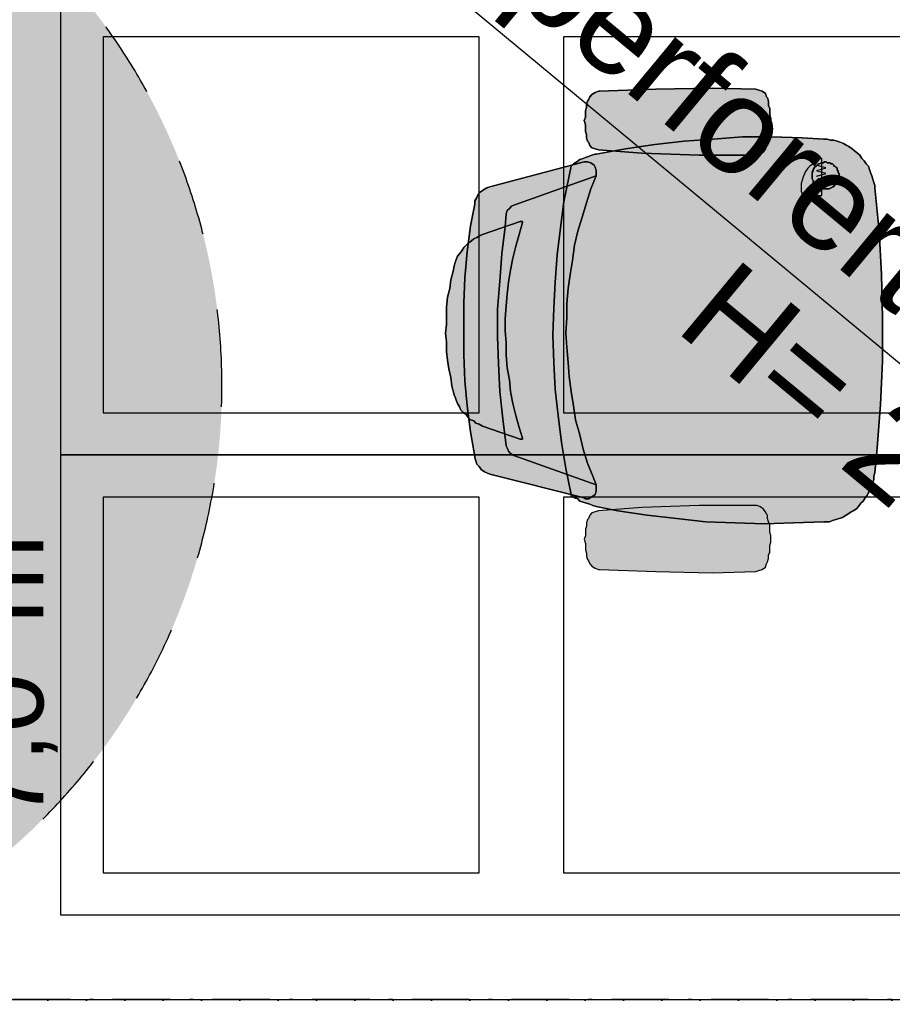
# Model space of a CAD drawing. Header units: millimetres. Extents: x -173281 to 144469, y -85977 to 83288.
# Tile 163 of 256: x -63737 to -62600, y -36898 to -35614. Entities that reach past the tile are written whole.
import ezdxf
from ezdxf.enums import TextEntityAlignment as Align

# ---------------------------------------------------------------- set-up
doc = ezdxf.new("R2010")
doc.units = ezdxf.units.MM
doc.header["$LTSCALE"] = 0.5
doc.header["$MEASUREMENT"] = 0
for name, pattern in [('Over snittplan', [260, 150, -50, 10, -50]), ('PLINE', [0]), ('Stipling', [400, 200, -200])]:
    doc.linetypes.add(name, pattern=pattern)
for name, color, linetype in [('00 Møblering fra Hellevang Kontorsystermer AS(Nye konstruksjoner)', 7, 'Continuous'), ('242- Ikke-bærende innervegger (Skravur)(Nye konstruksjoner)', 7, 'Continuous'), ('256- Faste himlinger og overflatebehandling(Nye konstruksjoner)', 7, 'Continuous'), ('279- Annet fast inventar(Nye konstruksjoner)', 7, 'Continuous'), ('862- M___Nettoareal(Nye konstruksjoner)', 7, 'Continuous'), ('862- M___Nettoareal(Polylinje)(Nye konstruksjoner)', 7, 'Continuous'), ('862- M___Nettoareal(Tekst)(Nye konstruksjoner)', 7, 'Continuous')]:
    doc.layers.add(name, color=color, linetype=linetype)
doc.layers.add('236- Innvendig kledning og overflate(Nye konstruksjoner)', color=7, linetype='Continuous', lineweight=0)
doc.styles.add('GENERATED_STYLE_1', font='arial.ttf')

# ---------------------------------------------------------------- blocks, each defined once
blk = doc.blocks.new('Kontor__A-130_13', base_point=(-62324.3, -35418.9))
at = {"layer": '862- M___Nettoareal(Polylinje)(Nye konstruksjoner)', "linetype": 'PLINE', "flags": 128}
blk.add_lwpolyline([(-65073.2, -34871.9), (-65073.2, -36891.9), (-61590.7, -36891.9), (-61590.7, -34871.9)], close=True, dxfattribs=at)
at = {"layer": '862- M___Nettoareal(Tekst)(Nye konstruksjoner)', "insert": (-63835.3, -36660.4), "char_height": 100, "attachment_point": 1, "rotation": 90, "style": 'GENERATED_STYLE_1'}
blk.add_mtext('\\A1;{\\pql;\\pt0,12050;\\fArial|b0|i0|c0|p0;\\W1.000000;7,0\\fArial|b0|i0|c0|p0;\\W1.000000;\\A1{\\H.66x;\\S^  ;}\\fArial|b0|i0|c0|p0;\\W1.000000; m\\fArial|b0|i0|c0|p0;\\W1.000000;\\A1{\\H.66x;\\S2^  ;}}', dxfattribs=at)
at = {"layer": '862- M___Nettoareal(Tekst)(Nye konstruksjoner)', "style": 'GENERATED_STYLE_1'}
for tag, height, p in [('DUMMY_863', 150, (-64095.3, -35677)), ('DUMMY_862', 150, (-64331, -35997.2)), ('zoneNameLine2', 150, (-64095.3, -36694.7)), ('ROOM_NAME', 150, (-64331, -36694.7)), ('DUMMY_861', 100, (-64488.1, -36294.5)), ('ROOM_NUMBER', 100, (-64488.1, -36683.3)), ('DUMMY_864', 100, (-63859.6, -36660.4))]:
    blk.add_attdef(tag, text='', height=height, rotation=90, dxfattribs=at).set_placement(p, align=Align.TOP_LEFT)
blk = doc.blocks.new('Skilt handikap[257]', base_point=(-65073.2, -36891.9))
at = {"layer": '279- Annet fast inventar(Nye konstruksjoner)', "linetype": 'Continuous'}
blk.add_hatch(color=256, dxfattribs=at).paths.add_polyline_path([(-63473.2, -36091.9, 1), (-65073.2, -36091.9, 1)])
at = {"layer": '279- Annet fast inventar(Nye konstruksjoner)', "linetype": 'Stipling', "flags": 128}
blk.add_lwpolyline([(-63473.2, -36091.9, 1), (-65073.2, -36091.9, 1)], format="xyb", close=True, dxfattribs=at)

msp = doc.modelspace()

# ---------------------------------------------------------------- hatches: boundary and pattern name
at = {"layer": '00 Møblering fra Hellevang Kontorsystermer AS(Nye konstruksjoner)', "linetype": 'Continuous'}
for points in [[(-62996.7, -35772.8), (-62995.3, -35774.2), (-62993.9, -35778.5), (-62991.1, -35781.3), (-62986.8, -35782.7), (-62982.6, -35784.1), (-62926.1, -35788.4), (-62851.1, -35791.2), (-62777.6, -35791.2), (-62776.2, -35789.8), (-62772, -35788.4), (-62767.8, -35787), (-62764.9, -35782.7), (-62763.5, -35779.9), (-62762.1, -35778.5), (-62762.1, -35774.2), (-62760.7, -35770), (-62759.3, -35765.8), (-62759.3, -35761.5), (-62759.3, -35755.9), (-62757.9, -35751.6), (-62757.9, -35747.4), (-62757.9, -35743.1), (-62759.3, -35738.9), (-62759.3, -35734.7), (-62759.3, -35730.4), (-62760.7, -35726.2), (-62760.7, -35720.5), (-62762.1, -35716.3), (-62763.5, -35714.9), (-62764.9, -35710.6), (-62769.2, -35707.8), (-62773.4, -35706.4), (-62777.6, -35705), (-62834.2, -35703.6), (-62907.7, -35705), (-62981.2, -35707.8), (-62982.6, -35707.8), (-62986.8, -35709.2), (-62991.1, -35712), (-62993.9, -35714.9), (-62995.3, -35719.1), (-62996.7, -35720.5), (-62998.1, -35724.8), (-62998.1, -35729), (-62999.6, -35733.2), (-62999.6, -35737.5), (-62999.6, -35741.7), (-63001, -35746), (-62999.6, -35751.6), (-62999.6, -35755.9), (-62999.6, -35760.1), (-62998.1, -35764.3), (-62998.1, -35768.6)], [(-63017.9, -35805.3), (-63020.8, -35818.1), (-63027.8, -35852), (-63032.1, -35885.9), (-63036.3, -35921.2), (-63039.1, -35956.6), (-63040.5, -35990.5), (-63042, -36025.8), (-63040.5, -36061.2), (-63039.1, -36096.5), (-63034.9, -36130.4), (-63030.7, -36165.8), (-63025, -36199.7), (-63017.9, -36233.6), (-63017.9, -36235), (-63013.7, -36237.8), (-63009.5, -36239.2), (-63006.6, -36242.1), (-63002.4, -36243.5), (-62998.1, -36244.9), (-62993.9, -36246.3), (-62989.7, -36247.7), (-62985.4, -36249.1), (-62957.2, -36254.8), (-62919, -36260.4), (-62880.8, -36264.7), (-62842.7, -36268.9), (-62804.5, -36270.3), (-62766.3, -36271.8), (-62728.2, -36270.3), (-62688.6, -36268.9), (-62687.2, -36268.9), (-62681.5, -36268.9), (-62677.3, -36267.5), (-62673, -36266.1), (-62668.8, -36264.7), (-62664.6, -36263.3), (-62661.7, -36261.9), (-62657.5, -36259), (-62653.3, -36256.2), (-62650.4, -36254.8), (-62646.2, -36252), (-62643.4, -36249.1), (-62640.5, -36244.9), (-62637.7, -36242.1), (-62634.9, -36237.8), (-62632.1, -36235), (-62630.6, -36230.8), (-62627.8, -36226.5), (-62626.4, -36222.3), (-62625, -36218.1), (-62623.6, -36213.8), (-62623.6, -36209.6), (-62622.2, -36205.3), (-62619.3, -36172.8), (-62615.1, -36116.3), (-62612.3, -36059.8), (-62612.3, -36003.2), (-62613.7, -35946.7), (-62616.5, -35890.1), (-62622.2, -35833.6), (-62622.2, -35830.8), (-62623.6, -35826.5), (-62625, -35822.3), (-62626.4, -35818.1), (-62627.8, -35813.8), (-62629.2, -35809.6), (-62630.6, -35805.3), (-62633.5, -35802.5), (-62636.3, -35798.3), (-62639.1, -35795.4), (-62642, -35791.2), (-62644.8, -35788.4), (-62649, -35785.5), (-62651.8, -35782.7), (-62656.1, -35779.9), (-62658.9, -35778.5), (-62663.2, -35775.7), (-62667.4, -35774.2), (-62671.6, -35772.8), (-62675.9, -35771.4), (-62680.1, -35771.4), (-62684.4, -35770), (-62688.6, -35770), (-62716.9, -35768.6), (-62756.4, -35767.2), (-62794.6, -35767.2), (-62832.8, -35770), (-62870.9, -35772.8), (-62909.1, -35777.1), (-62947.3, -35782.7), (-62985.4, -35789.8), (-62986.8, -35789.8), (-62991.1, -35791.2), (-62995.3, -35792.6), (-62999.6, -35794), (-63002.4, -35795.4), (-63006.6, -35796.9), (-63010.9, -35799.7), (-63015.1, -35802.5)], [(-63143.7, -35854.8), (-63149.4, -35883.1), (-63153.6, -35917), (-63156.5, -35950.9), (-63157.9, -35983.4), (-63157.9, -36017.4), (-63157.9, -36051.3), (-63156.5, -36085.2), (-63153.6, -36117.7), (-63149.4, -36151.6), (-63143.7, -36184.1), (-63143.7, -36185.6), (-63142.3, -36189.8), (-63140.9, -36194), (-63138.1, -36196.9), (-63135.3, -36201.1), (-63131, -36203.9), (-63128.2, -36205.3), (-63123.9, -36206.8), (-63001, -36237.8), (-62999.6, -36239.2), (-62995.3, -36239.2), (-62991.1, -36236.4), (-62986.8, -36233.6), (-62985.4, -36229.3), (-62985.4, -36225.1), (-62985.4, -36220.9), (-62989.7, -36209.6), (-62996.7, -36192.6), (-63002.4, -36174.3), (-63006.6, -36155.9), (-63012.3, -36136.1), (-63015.1, -36117.7), (-63017.9, -36099.3), (-63020.8, -36079.5), (-63022.2, -36061.2), (-63023.6, -36041.4), (-63025, -36023), (-63023.6, -36003.2), (-63023.6, -35984.8), (-63022.2, -35965.1), (-63019.3, -35946.7), (-63016.5, -35928.3), (-63013.7, -35908.5), (-63009.5, -35890.1), (-63003.8, -35871.8), (-62998.1, -35853.4), (-62992.5, -35835), (-62985.4, -35818.1), (-62985.4, -35815.2), (-62985.4, -35811), (-62986.8, -35806.7), (-62988.3, -35803.9), (-62992.5, -35801.1), (-62996.7, -35799.7), (-63001, -35799.7), (-63123.9, -35832.2), (-63128.2, -35833.6), (-63132.4, -35836.4), (-63136.7, -35839.3), (-63139.5, -35842.1), (-63140.9, -35846.3), (-63143.7, -35850.6)], [(-62716.9, -35843.5), (-62691.4, -35843.5), (-62691.4, -35835), (-62691.4, -35795.4), (-62695.7, -35796.9), (-62699.9, -35799.7), (-62702.7, -35802.5), (-62707, -35805.3), (-62709.8, -35808.2), (-62712.6, -35812.4), (-62714, -35815.2), (-62715.5, -35819.5), (-62716.9, -35823.7), (-62718.3, -35828), (-62718.3, -35832.2), (-62718.3, -35837.8), (-62716.9, -35842.1)], [(-62704.1, -35818.1), (-62704.1, -35819.5), (-62704.1, -35820.9), (-62704.1, -35822.3), (-62702.7, -35823.7), (-62702.7, -35825.1), (-62702.7, -35826.5), (-62701.3, -35826.5), (-62701.3, -35828), (-62699.9, -35829.4), (-62699.9, -35830.8), (-62698.5, -35830.8), (-62697.1, -35832.2), (-62695.7, -35832.2), (-62695.7, -35833.6), (-62694.2, -35833.6), (-62692.8, -35833.6), (-62692.8, -35835), (-62691.4, -35835), (-62690, -35835), (-62688.6, -35835), (-62687.2, -35835), (-62685.8, -35835), (-62684.4, -35835), (-62682.9, -35835), (-62681.5, -35835), (-62680.1, -35833.6), (-62678.7, -35833.6), (-62677.3, -35832.2), (-62675.9, -35832.2), (-62675.9, -35830.8), (-62674.5, -35830.8), (-62674.5, -35829.4), (-62673, -35829.4), (-62673, -35828), (-62671.6, -35826.5), (-62671.6, -35825.1), (-62670.2, -35825.1), (-62670.2, -35823.7), (-62670.2, -35822.3), (-62670.2, -35820.9), (-62668.8, -35819.5), (-62668.8, -35818.1), (-62668.8, -35816.6), (-62668.8, -35815.2), (-62670.2, -35813.8), (-62670.2, -35812.4), (-62670.2, -35811), (-62671.6, -35811), (-62671.6, -35809.6), (-62671.6, -35808.2), (-62673, -35806.7), (-62674.5, -35805.3), (-62675.9, -35805.3), (-62675.9, -35803.9), (-62677.3, -35802.5), (-62678.7, -35802.5), (-62680.1, -35802.5), (-62680.1, -35801.1), (-62681.5, -35801.1), (-62682.9, -35801.1), (-62684.4, -35801.1), (-62685.8, -35799.7), (-62687.2, -35799.7), (-62688.6, -35799.7), (-62688.6, -35801.1), (-62690, -35801.1), (-62691.4, -35801.1), (-62692.8, -35801.1), (-62694.2, -35802.5), (-62695.7, -35802.5), (-62697.1, -35803.9), (-62698.5, -35805.3), (-62699.9, -35805.3), (-62699.9, -35806.7), (-62701.3, -35806.7), (-62701.3, -35808.2), (-62702.7, -35809.6), (-62702.7, -35811), (-62702.7, -35812.4), (-62704.1, -35812.4), (-62704.1, -35813.8), (-62704.1, -35815.2), (-62704.1, -35816.6)], [(-62985.4, -35818.1), (-63092.8, -35856.2), (-63095.7, -35857.6), (-63098.5, -35860.5), (-63101.3, -35863.3), (-63102.7, -35867.5), (-63104.2, -35884.5), (-63108.4, -35919.8), (-63111.2, -35955.2), (-63114, -35991.9), (-63114, -36027.3), (-63112.6, -36062.6), (-63111.2, -36099.3), (-63107, -36134.7), (-63102.7, -36170), (-63101.3, -36172.8), (-63099.9, -36177.1), (-63097.1, -36179.9), (-63092.8, -36182.7), (-62985.4, -36220.9), (-62989.7, -36209.6), (-62996.7, -36192.6), (-63002.4, -36174.3), (-63006.6, -36155.9), (-63012.3, -36136.1), (-63015.1, -36117.7), (-63017.9, -36099.3), (-63020.8, -36079.5), (-63022.2, -36061.2), (-63023.6, -36041.4), (-63025, -36023), (-63023.6, -36003.2), (-63023.6, -35984.8), (-63022.2, -35965.1), (-63019.3, -35946.7), (-63016.5, -35928.3), (-63013.7, -35908.5), (-63009.5, -35890.1), (-63003.8, -35871.8), (-62998.1, -35853.4), (-62992.5, -35835)], [(-63170.6, -35935.4), (-63172, -35942.4), (-63174.8, -35953.7), (-63176.2, -35965.1), (-63179.1, -35976.4), (-63180.5, -35989.1), (-63180.5, -36000.4), (-63180.5, -36011.7), (-63181.9, -36023), (-63180.5, -36034.3), (-63180.5, -36047), (-63179.1, -36058.3), (-63177.7, -36069.7), (-63174.8, -36081), (-63173.4, -36092.3), (-63170.6, -36103.6), (-63169.2, -36106.4), (-63167.8, -36110.6), (-63166.3, -36114.9), (-63163.5, -36119.1), (-63162.1, -36123.4), (-63159.3, -36126.2), (-63155, -36129), (-63152.2, -36133.3), (-63149.4, -36136.1), (-63145.1, -36137.5), (-63142.3, -36140.3), (-63138.1, -36141.7), (-63133.8, -36144.6), (-63084.4, -36161.5), (-63083, -36161.5), (-63081.5, -36161.5), (-63081.5, -36160.1), (-63085.8, -36146), (-63090, -36130.4), (-63094.3, -36114.9), (-63097.1, -36099.3), (-63098.5, -36083.8), (-63101.3, -36068.2), (-63102.7, -36051.3), (-63102.7, -36035.7), (-63104.2, -36020.2), (-63104.2, -36004.6), (-63102.7, -35987.7), (-63101.3, -35972.1), (-63099.9, -35956.6), (-63097.1, -35941), (-63094.3, -35925.5), (-63090, -35909.9), (-63085.8, -35894.4), (-63081.5, -35878.8), (-63081.5, -35877.4), (-63083, -35877.4), (-63084.4, -35877.4), (-63133.8, -35894.4), (-63136.7, -35895.8), (-63140.9, -35898.6), (-63145.1, -35900), (-63148, -35902.9), (-63152.2, -35905.7), (-63155, -35908.5), (-63157.9, -35911.3), (-63160.7, -35915.6), (-63163.5, -35919.8), (-63166.3, -35922.7), (-63167.8, -35926.9), (-63169.2, -35931.1)], [(-62996.7, -36266.1), (-62998.1, -36270.3), (-62998.1, -36274.6), (-62999.6, -36278.8), (-62999.6, -36283.1), (-62999.6, -36287.3), (-63001, -36291.5), (-62999.6, -36297.2), (-62999.6, -36301.4), (-62999.6, -36305.7), (-62998.1, -36309.9), (-62998.1, -36314.2), (-62996.7, -36318.4), (-62995.3, -36319.8), (-62993.9, -36324), (-62991.1, -36326.9), (-62986.8, -36329.7), (-62982.6, -36331.1), (-62981.2, -36331.1), (-62907.7, -36333.9), (-62834.2, -36335.4), (-62777.6, -36333.9), (-62773.4, -36332.5), (-62769.2, -36331.1), (-62764.9, -36328.3), (-62763.5, -36324), (-62762.1, -36321.2), (-62760.7, -36317), (-62760.7, -36312.7), (-62759.3, -36308.5), (-62759.3, -36304.3), (-62759.3, -36300), (-62757.9, -36295.8), (-62757.9, -36291.5), (-62757.9, -36287.3), (-62759.3, -36281.6), (-62759.3, -36277.4), (-62759.3, -36273.2), (-62760.7, -36268.9), (-62762.1, -36264.7), (-62762.1, -36260.4), (-62763.5, -36259), (-62764.9, -36256.2), (-62767.8, -36252), (-62772, -36249.1), (-62776.2, -36247.7), (-62777.6, -36247.7), (-62851.1, -36247.7), (-62926.1, -36250.5), (-62982.6, -36254.8), (-62986.8, -36256.2), (-62991.1, -36257.6), (-62993.9, -36260.4), (-62995.3, -36264.7)]]:
    msp.add_hatch(color=256, dxfattribs=at).paths.add_polyline_path(points)
at = {"layer": '242- Ikke-bærende innervegger (Skravur)(Nye konstruksjoner)', "linetype": 'Continuous'}
h = msp.add_hatch(dxfattribs=at)
h.set_pattern_fill('Gips', color=256, style=0, pattern_type=2)
h.set_pattern_definition([(180, (0, 0), (0, 86.60254), [0, -50]), (180, (-25, -43.3), (0, 86.60254), [0, -50])])
h.paths.add_polyline_path([(-65210.7, -36904.4), (-61478.2, -36904.4), (-61478.2, -36891.9), (-65210.7, -36891.9)])

# ---------------------------------------------------------------- linework, layer by layer
at = {"layer": '00 Møblering fra Hellevang Kontorsystermer AS(Nye konstruksjoner)', "linetype": 'PLINE', "flags": 128}
for points in [[(-62996.7, -35772.8), (-62995.3, -35774.2), (-62993.9, -35778.5), (-62991.1, -35781.3), (-62986.8, -35782.7), (-62982.6, -35784.1), (-62926.1, -35788.4), (-62851.1, -35791.2), (-62777.6, -35791.2), (-62776.2, -35789.8), (-62772, -35788.4), (-62767.8, -35787), (-62764.9, -35782.7), (-62763.5, -35779.9), (-62762.1, -35778.5), (-62762.1, -35774.2), (-62760.7, -35770), (-62759.3, -35765.8), (-62759.3, -35761.5), (-62759.3, -35755.9), (-62757.9, -35751.6), (-62757.9, -35747.4), (-62757.9, -35743.1), (-62759.3, -35738.9), (-62759.3, -35734.7), (-62759.3, -35730.4), (-62760.7, -35726.2), (-62760.7, -35720.5), (-62762.1, -35716.3), (-62763.5, -35714.9), (-62764.9, -35710.6), (-62769.2, -35707.8), (-62773.4, -35706.4), (-62777.6, -35705), (-62834.2, -35703.6), (-62907.7, -35705), (-62981.2, -35707.8), (-62982.6, -35707.8), (-62986.8, -35709.2), (-62991.1, -35712), (-62993.9, -35714.9), (-62995.3, -35719.1), (-62996.7, -35720.5), (-62998.1, -35724.8), (-62998.1, -35729), (-62999.6, -35733.2), (-62999.6, -35737.5), (-62999.6, -35741.7), (-63001, -35746), (-62999.6, -35751.6), (-62999.6, -35755.9), (-62999.6, -35760.1), (-62998.1, -35764.3), (-62998.1, -35768.6)], [(-63017.9, -35805.3), (-63020.8, -35818.1), (-63027.8, -35852), (-63032.1, -35885.9), (-63036.3, -35921.2), (-63039.1, -35956.6), (-63040.5, -35990.5), (-63042, -36025.8), (-63040.5, -36061.2), (-63039.1, -36096.5), (-63034.9, -36130.4), (-63030.7, -36165.8), (-63025, -36199.7), (-63017.9, -36233.6), (-63017.9, -36235), (-63013.7, -36237.8), (-63009.5, -36239.2), (-63006.6, -36242.1), (-63002.4, -36243.5), (-62998.1, -36244.9), (-62993.9, -36246.3), (-62989.7, -36247.7), (-62985.4, -36249.1), (-62957.2, -36254.8), (-62919, -36260.4), (-62880.8, -36264.7), (-62842.7, -36268.9), (-62804.5, -36270.3), (-62766.3, -36271.8), (-62728.2, -36270.3), (-62688.6, -36268.9), (-62687.2, -36268.9), (-62681.5, -36268.9), (-62677.3, -36267.5), (-62673, -36266.1), (-62668.8, -36264.7), (-62664.6, -36263.3), (-62661.7, -36261.9), (-62657.5, -36259), (-62653.3, -36256.2), (-62650.4, -36254.8), (-62646.2, -36252), (-62643.4, -36249.1), (-62640.5, -36244.9), (-62637.7, -36242.1), (-62634.9, -36237.8), (-62632.1, -36235), (-62630.6, -36230.8), (-62627.8, -36226.5), (-62626.4, -36222.3), (-62625, -36218.1), (-62623.6, -36213.8), (-62623.6, -36209.6), (-62622.2, -36205.3), (-62619.3, -36172.8), (-62615.1, -36116.3), (-62612.3, -36059.8), (-62612.3, -36003.2), (-62613.7, -35946.7), (-62616.5, -35890.1), (-62622.2, -35833.6), (-62622.2, -35830.8), (-62623.6, -35826.5), (-62625, -35822.3), (-62626.4, -35818.1), (-62627.8, -35813.8), (-62629.2, -35809.6), (-62630.6, -35805.3), (-62633.5, -35802.5), (-62636.3, -35798.3), (-62639.1, -35795.4), (-62642, -35791.2), (-62644.8, -35788.4), (-62649, -35785.5), (-62651.8, -35782.7), (-62656.1, -35779.9), (-62658.9, -35778.5), (-62663.2, -35775.7), (-62667.4, -35774.2), (-62671.6, -35772.8), (-62675.9, -35771.4), (-62680.1, -35771.4), (-62684.4, -35770), (-62688.6, -35770), (-62716.9, -35768.6), (-62756.4, -35767.2), (-62794.6, -35767.2), (-62832.8, -35770), (-62870.9, -35772.8), (-62909.1, -35777.1), (-62947.3, -35782.7), (-62985.4, -35789.8), (-62986.8, -35789.8), (-62991.1, -35791.2), (-62995.3, -35792.6), (-62999.6, -35794), (-63002.4, -35795.4), (-63006.6, -35796.9), (-63010.9, -35799.7), (-63015.1, -35802.5)], [(-63143.7, -35854.8), (-63149.4, -35883.1), (-63153.6, -35917), (-63156.5, -35950.9), (-63157.9, -35983.4), (-63157.9, -36017.4), (-63157.9, -36051.3), (-63156.5, -36085.2), (-63153.6, -36117.7), (-63149.4, -36151.6), (-63143.7, -36184.1), (-63143.7, -36185.6), (-63142.3, -36189.8), (-63140.9, -36194), (-63138.1, -36196.9), (-63135.3, -36201.1), (-63131, -36203.9), (-63128.2, -36205.3), (-63123.9, -36206.8), (-63001, -36237.8), (-62999.6, -36239.2), (-62995.3, -36239.2), (-62991.1, -36236.4), (-62986.8, -36233.6), (-62985.4, -36229.3), (-62985.4, -36225.1), (-62985.4, -36220.9), (-62989.7, -36209.6), (-62996.7, -36192.6), (-63002.4, -36174.3), (-63006.6, -36155.9), (-63012.3, -36136.1), (-63015.1, -36117.7), (-63017.9, -36099.3), (-63020.8, -36079.5), (-63022.2, -36061.2), (-63023.6, -36041.4), (-63025, -36023), (-63023.6, -36003.2), (-63023.6, -35984.8), (-63022.2, -35965.1), (-63019.3, -35946.7), (-63016.5, -35928.3), (-63013.7, -35908.5), (-63009.5, -35890.1), (-63003.8, -35871.8), (-62998.1, -35853.4), (-62992.5, -35835), (-62985.4, -35818.1), (-62985.4, -35815.2), (-62985.4, -35811), (-62986.8, -35806.7), (-62988.3, -35803.9), (-62992.5, -35801.1), (-62996.7, -35799.7), (-63001, -35799.7), (-63123.9, -35832.2), (-63128.2, -35833.6), (-63132.4, -35836.4), (-63136.7, -35839.3), (-63139.5, -35842.1), (-63140.9, -35846.3), (-63143.7, -35850.6)], [(-62716.9, -35843.5), (-62691.4, -35843.5), (-62691.4, -35835), (-62691.4, -35795.4), (-62695.7, -35796.9), (-62699.9, -35799.7), (-62702.7, -35802.5), (-62707, -35805.3), (-62709.8, -35808.2), (-62712.6, -35812.4), (-62714, -35815.2), (-62715.5, -35819.5), (-62716.9, -35823.7), (-62718.3, -35828), (-62718.3, -35832.2), (-62718.3, -35837.8), (-62716.9, -35842.1)], [(-62704.1, -35818.1), (-62704.1, -35819.5), (-62704.1, -35820.9), (-62704.1, -35822.3), (-62702.7, -35823.7), (-62702.7, -35825.1), (-62702.7, -35826.5), (-62701.3, -35826.5), (-62701.3, -35828), (-62699.9, -35829.4), (-62699.9, -35830.8), (-62698.5, -35830.8), (-62697.1, -35832.2), (-62695.7, -35832.2), (-62695.7, -35833.6), (-62694.2, -35833.6), (-62692.8, -35833.6), (-62692.8, -35835), (-62691.4, -35835), (-62690, -35835), (-62688.6, -35835), (-62687.2, -35835), (-62685.8, -35835), (-62684.4, -35835), (-62682.9, -35835), (-62681.5, -35835), (-62680.1, -35833.6), (-62678.7, -35833.6), (-62677.3, -35832.2), (-62675.9, -35832.2), (-62675.9, -35830.8), (-62674.5, -35830.8), (-62674.5, -35829.4), (-62673, -35829.4), (-62673, -35828), (-62671.6, -35826.5), (-62671.6, -35825.1), (-62670.2, -35825.1), (-62670.2, -35823.7), (-62670.2, -35822.3), (-62670.2, -35820.9), (-62668.8, -35819.5), (-62668.8, -35818.1), (-62668.8, -35816.6), (-62668.8, -35815.2), (-62670.2, -35813.8), (-62670.2, -35812.4), (-62670.2, -35811), (-62671.6, -35811), (-62671.6, -35809.6), (-62671.6, -35808.2), (-62673, -35806.7), (-62674.5, -35805.3), (-62675.9, -35805.3), (-62675.9, -35803.9), (-62677.3, -35802.5), (-62678.7, -35802.5), (-62680.1, -35802.5), (-62680.1, -35801.1), (-62681.5, -35801.1), (-62682.9, -35801.1), (-62684.4, -35801.1), (-62685.8, -35799.7), (-62687.2, -35799.7), (-62688.6, -35799.7), (-62688.6, -35801.1), (-62690, -35801.1), (-62691.4, -35801.1), (-62692.8, -35801.1), (-62694.2, -35802.5), (-62695.7, -35802.5), (-62697.1, -35803.9), (-62698.5, -35805.3), (-62699.9, -35805.3), (-62699.9, -35806.7), (-62701.3, -35806.7), (-62701.3, -35808.2), (-62702.7, -35809.6), (-62702.7, -35811), (-62702.7, -35812.4), (-62704.1, -35812.4), (-62704.1, -35813.8), (-62704.1, -35815.2), (-62704.1, -35816.6)], [(-62985.4, -35818.1), (-63092.8, -35856.2), (-63095.7, -35857.6), (-63098.5, -35860.5), (-63101.3, -35863.3), (-63102.7, -35867.5), (-63104.2, -35884.5), (-63108.4, -35919.8), (-63111.2, -35955.2), (-63114, -35991.9), (-63114, -36027.3), (-63112.6, -36062.6), (-63111.2, -36099.3), (-63107, -36134.7), (-63102.7, -36170), (-63101.3, -36172.8), (-63099.9, -36177.1), (-63097.1, -36179.9), (-63092.8, -36182.7), (-62985.4, -36220.9), (-62989.7, -36209.6), (-62996.7, -36192.6), (-63002.4, -36174.3), (-63006.6, -36155.9), (-63012.3, -36136.1), (-63015.1, -36117.7), (-63017.9, -36099.3), (-63020.8, -36079.5), (-63022.2, -36061.2), (-63023.6, -36041.4), (-63025, -36023), (-63023.6, -36003.2), (-63023.6, -35984.8), (-63022.2, -35965.1), (-63019.3, -35946.7), (-63016.5, -35928.3), (-63013.7, -35908.5), (-63009.5, -35890.1), (-63003.8, -35871.8), (-62998.1, -35853.4), (-62992.5, -35835)], [(-63170.6, -35935.4), (-63172, -35942.4), (-63174.8, -35953.7), (-63176.2, -35965.1), (-63179.1, -35976.4), (-63180.5, -35989.1), (-63180.5, -36000.4), (-63180.5, -36011.7), (-63181.9, -36023), (-63180.5, -36034.3), (-63180.5, -36047), (-63179.1, -36058.3), (-63177.7, -36069.7), (-63174.8, -36081), (-63173.4, -36092.3), (-63170.6, -36103.6), (-63169.2, -36106.4), (-63167.8, -36110.6), (-63166.3, -36114.9), (-63163.5, -36119.1), (-63162.1, -36123.4), (-63159.3, -36126.2), (-63155, -36129), (-63152.2, -36133.3), (-63149.4, -36136.1), (-63145.1, -36137.5), (-63142.3, -36140.3), (-63138.1, -36141.7), (-63133.8, -36144.6), (-63084.4, -36161.5), (-63083, -36161.5), (-63081.5, -36161.5), (-63081.5, -36160.1), (-63085.8, -36146), (-63090, -36130.4), (-63094.3, -36114.9), (-63097.1, -36099.3), (-63098.5, -36083.8), (-63101.3, -36068.2), (-63102.7, -36051.3), (-63102.7, -36035.7), (-63104.2, -36020.2), (-63104.2, -36004.6), (-63102.7, -35987.7), (-63101.3, -35972.1), (-63099.9, -35956.6), (-63097.1, -35941), (-63094.3, -35925.5), (-63090, -35909.9), (-63085.8, -35894.4), (-63081.5, -35878.8), (-63081.5, -35877.4), (-63083, -35877.4), (-63084.4, -35877.4), (-63133.8, -35894.4), (-63136.7, -35895.8), (-63140.9, -35898.6), (-63145.1, -35900), (-63148, -35902.9), (-63152.2, -35905.7), (-63155, -35908.5), (-63157.9, -35911.3), (-63160.7, -35915.6), (-63163.5, -35919.8), (-63166.3, -35922.7), (-63167.8, -35926.9), (-63169.2, -35931.1)], [(-62996.7, -36266.1), (-62998.1, -36270.3), (-62998.1, -36274.6), (-62999.6, -36278.8), (-62999.6, -36283.1), (-62999.6, -36287.3), (-63001, -36291.5), (-62999.6, -36297.2), (-62999.6, -36301.4), (-62999.6, -36305.7), (-62998.1, -36309.9), (-62998.1, -36314.2), (-62996.7, -36318.4), (-62995.3, -36319.8), (-62993.9, -36324), (-62991.1, -36326.9), (-62986.8, -36329.7), (-62982.6, -36331.1), (-62981.2, -36331.1), (-62907.7, -36333.9), (-62834.2, -36335.4), (-62777.6, -36333.9), (-62773.4, -36332.5), (-62769.2, -36331.1), (-62764.9, -36328.3), (-62763.5, -36324), (-62762.1, -36321.2), (-62760.7, -36317), (-62760.7, -36312.7), (-62759.3, -36308.5), (-62759.3, -36304.3), (-62759.3, -36300), (-62757.9, -36295.8), (-62757.9, -36291.5), (-62757.9, -36287.3), (-62759.3, -36281.6), (-62759.3, -36277.4), (-62759.3, -36273.2), (-62760.7, -36268.9), (-62762.1, -36264.7), (-62762.1, -36260.4), (-62763.5, -36259), (-62764.9, -36256.2), (-62767.8, -36252), (-62772, -36249.1), (-62776.2, -36247.7), (-62777.6, -36247.7), (-62851.1, -36247.7), (-62926.1, -36250.5), (-62982.6, -36254.8), (-62986.8, -36256.2), (-62991.1, -36257.6), (-62993.9, -36260.4), (-62995.3, -36264.7)]]:
    msp.add_lwpolyline(points, close=True, dxfattribs=at)
at = {"layer": '00 Møblering fra Hellevang Kontorsystermer AS(Nye konstruksjoner)', "linetype": 'PLINE'}
for points in [[(-62996.7, -35772.8), (-62998.1, -35768.6), (-62998.1, -35764.3), (-62999.6, -35760.1), (-62999.6, -35755.9), (-62999.6, -35751.6), (-63001, -35746), (-62999.6, -35741.7), (-62999.6, -35737.5), (-62999.6, -35733.2), (-62998.1, -35729), (-62998.1, -35724.8), (-62996.7, -35720.5), (-62995.3, -35719.1), (-62993.9, -35714.9), (-62991.1, -35712), (-62986.8, -35709.2), (-62982.6, -35707.8), (-62981.2, -35707.8), (-62907.7, -35705), (-62834.2, -35703.6), (-62777.6, -35705), (-62773.4, -35706.4), (-62769.2, -35707.8), (-62764.9, -35710.6), (-62763.5, -35714.9), (-62762.1, -35716.3), (-62760.7, -35720.5), (-62760.7, -35726.2), (-62759.3, -35730.4), (-62759.3, -35734.7), (-62759.3, -35738.9), (-62757.9, -35743.1), (-62757.9, -35747.4), (-62757.9, -35751.6), (-62759.3, -35755.9), (-62759.3, -35761.5), (-62759.3, -35765.8), (-62760.7, -35770), (-62762.1, -35774.2), (-62762.1, -35778.5), (-62763.5, -35779.9), (-62764.9, -35782.7), (-62767.8, -35787), (-62772, -35788.4), (-62776.2, -35789.8), (-62777.6, -35791.2), (-62851.1, -35791.2), (-62926.1, -35788.4), (-62982.6, -35784.1), (-62986.8, -35782.7), (-62991.1, -35781.3), (-62993.9, -35778.5), (-62995.3, -35774.2)], [(-63017.9, -35805.3), (-63015.1, -35802.5), (-63010.9, -35799.7), (-63006.6, -35796.9), (-63002.4, -35795.4), (-62999.6, -35794), (-62995.3, -35792.6), (-62991.1, -35791.2), (-62986.8, -35789.8), (-62985.4, -35789.8), (-62947.3, -35782.7), (-62909.1, -35777.1), (-62870.9, -35772.8), (-62832.8, -35770), (-62794.6, -35767.2), (-62756.4, -35767.2), (-62716.9, -35768.6), (-62688.6, -35770), (-62684.4, -35770), (-62680.1, -35771.4), (-62675.9, -35771.4), (-62671.6, -35772.8), (-62667.4, -35774.2), (-62663.2, -35775.7), (-62658.9, -35778.5), (-62656.1, -35779.9), (-62651.8, -35782.7), (-62649, -35785.5), (-62644.8, -35788.4), (-62642, -35791.2), (-62639.1, -35795.4), (-62636.3, -35798.3), (-62633.5, -35802.5), (-62630.6, -35805.3), (-62629.2, -35809.6), (-62627.8, -35813.8), (-62626.4, -35818.1), (-62625, -35822.3), (-62623.6, -35826.5), (-62622.2, -35830.8), (-62622.2, -35833.6), (-62616.5, -35890.1), (-62613.7, -35946.7), (-62612.3, -36003.2), (-62612.3, -36059.8), (-62615.1, -36116.3), (-62619.3, -36172.8), (-62622.2, -36205.3), (-62623.6, -36209.6), (-62623.6, -36213.8), (-62625, -36218.1), (-62626.4, -36222.3), (-62627.8, -36226.5), (-62630.6, -36230.8), (-62632.1, -36235), (-62634.9, -36237.8), (-62637.7, -36242.1), (-62640.5, -36244.9), (-62643.4, -36249.1), (-62646.2, -36252), (-62650.4, -36254.8), (-62653.3, -36256.2), (-62657.5, -36259), (-62661.7, -36261.9), (-62664.6, -36263.3), (-62668.8, -36264.7), (-62673, -36266.1), (-62677.3, -36267.5), (-62681.5, -36268.9), (-62687.2, -36268.9), (-62688.6, -36268.9), (-62728.2, -36270.3), (-62766.3, -36271.8), (-62804.5, -36270.3), (-62842.7, -36268.9), (-62880.8, -36264.7), (-62919, -36260.4), (-62957.2, -36254.8), (-62985.4, -36249.1), (-62989.7, -36247.7), (-62993.9, -36246.3), (-62998.1, -36244.9), (-63002.4, -36243.5), (-63006.6, -36242.1), (-63009.5, -36239.2), (-63013.7, -36237.8), (-63017.9, -36235), (-63017.9, -36233.6), (-63025, -36199.7), (-63030.7, -36165.8), (-63034.9, -36130.4), (-63039.1, -36096.5), (-63040.5, -36061.2), (-63042, -36025.8), (-63040.5, -35990.5), (-63039.1, -35956.6), (-63036.3, -35921.2), (-63032.1, -35885.9), (-63027.8, -35852), (-63020.8, -35818.1)], [(-63143.7, -35854.8), (-63143.7, -35850.6), (-63140.9, -35846.3), (-63139.5, -35842.1), (-63136.7, -35839.3), (-63132.4, -35836.4), (-63128.2, -35833.6), (-63123.9, -35832.2), (-63001, -35799.7), (-62996.7, -35799.7), (-62992.5, -35801.1), (-62988.3, -35803.9), (-62986.8, -35806.7), (-62985.4, -35811), (-62985.4, -35815.2), (-62985.4, -35818.1), (-62992.5, -35835), (-62998.1, -35853.4), (-63003.8, -35871.8), (-63009.5, -35890.1), (-63013.7, -35908.5), (-63016.5, -35928.3), (-63019.3, -35946.7), (-63022.2, -35965.1), (-63023.6, -35984.8), (-63023.6, -36003.2), (-63025, -36023), (-63023.6, -36041.4), (-63022.2, -36061.2), (-63020.8, -36079.5), (-63017.9, -36099.3), (-63015.1, -36117.7), (-63012.3, -36136.1), (-63006.6, -36155.9), (-63002.4, -36174.3), (-62996.7, -36192.6), (-62989.7, -36209.6), (-62985.4, -36220.9), (-62985.4, -36225.1), (-62985.4, -36229.3), (-62986.8, -36233.6), (-62991.1, -36236.4), (-62995.3, -36239.2), (-62999.6, -36239.2), (-63001, -36237.8), (-63123.9, -36206.8), (-63128.2, -36205.3), (-63131, -36203.9), (-63135.3, -36201.1), (-63138.1, -36196.9), (-63140.9, -36194), (-63142.3, -36189.8), (-63143.7, -36185.6), (-63143.7, -36184.1), (-63149.4, -36151.6), (-63153.6, -36117.7), (-63156.5, -36085.2), (-63157.9, -36051.3), (-63157.9, -36017.4), (-63157.9, -35983.4), (-63156.5, -35950.9), (-63153.6, -35917), (-63149.4, -35883.1)], [(-62716.9, -35843.5), (-62691.4, -35843.5), (-62691.4, -35835), (-62691.4, -35795.4), (-62695.7, -35796.9), (-62699.9, -35799.7), (-62702.7, -35802.5), (-62707, -35805.3), (-62709.8, -35808.2), (-62712.6, -35812.4), (-62714, -35815.2), (-62715.5, -35819.5), (-62716.9, -35823.7), (-62718.3, -35828), (-62718.3, -35832.2), (-62718.3, -35837.8), (-62716.9, -35842.1)], [(-62704.1, -35818.1), (-62704.1, -35816.6), (-62704.1, -35815.2), (-62704.1, -35813.8), (-62704.1, -35812.4), (-62702.7, -35812.4), (-62702.7, -35811), (-62702.7, -35809.6), (-62701.3, -35808.2), (-62701.3, -35806.7), (-62699.9, -35806.7), (-62699.9, -35805.3), (-62698.5, -35805.3), (-62697.1, -35803.9), (-62695.7, -35802.5), (-62694.2, -35802.5), (-62692.8, -35801.1), (-62691.4, -35801.1), (-62690, -35801.1), (-62688.6, -35801.1), (-62688.6, -35799.7), (-62687.2, -35799.7), (-62685.8, -35799.7), (-62684.4, -35801.1), (-62682.9, -35801.1), (-62681.5, -35801.1), (-62680.1, -35801.1), (-62680.1, -35802.5), (-62678.7, -35802.5), (-62677.3, -35802.5), (-62675.9, -35803.9), (-62675.9, -35805.3), (-62674.5, -35805.3), (-62673, -35806.7), (-62671.6, -35808.2), (-62671.6, -35809.6), (-62671.6, -35811), (-62670.2, -35811), (-62670.2, -35812.4), (-62670.2, -35813.8), (-62668.8, -35815.2), (-62668.8, -35816.6), (-62668.8, -35818.1), (-62668.8, -35819.5), (-62670.2, -35820.9), (-62670.2, -35822.3), (-62670.2, -35823.7), (-62670.2, -35825.1), (-62671.6, -35825.1), (-62671.6, -35826.5), (-62673, -35828), (-62673, -35829.4), (-62674.5, -35829.4), (-62674.5, -35830.8), (-62675.9, -35830.8), (-62675.9, -35832.2), (-62677.3, -35832.2), (-62678.7, -35833.6), (-62680.1, -35833.6), (-62681.5, -35835), (-62682.9, -35835), (-62684.4, -35835), (-62685.8, -35835), (-62687.2, -35835), (-62688.6, -35835), (-62690, -35835), (-62691.4, -35835), (-62692.8, -35835), (-62692.8, -35833.6), (-62694.2, -35833.6), (-62695.7, -35833.6), (-62695.7, -35832.2), (-62697.1, -35832.2), (-62698.5, -35830.8), (-62699.9, -35830.8), (-62699.9, -35829.4), (-62701.3, -35828), (-62701.3, -35826.5), (-62702.7, -35826.5), (-62702.7, -35825.1), (-62702.7, -35823.7), (-62704.1, -35822.3), (-62704.1, -35820.9), (-62704.1, -35819.5)], [(-62985.4, -35818.1), (-62992.5, -35835), (-62998.1, -35853.4), (-63003.8, -35871.8), (-63009.5, -35890.1), (-63013.7, -35908.5), (-63016.5, -35928.3), (-63019.3, -35946.7), (-63022.2, -35965.1), (-63023.6, -35984.8), (-63023.6, -36003.2), (-63025, -36023), (-63023.6, -36041.4), (-63022.2, -36061.2), (-63020.8, -36079.5), (-63017.9, -36099.3), (-63015.1, -36117.7), (-63012.3, -36136.1), (-63006.6, -36155.9), (-63002.4, -36174.3), (-62996.7, -36192.6), (-62989.7, -36209.6), (-62985.4, -36220.9), (-63092.8, -36182.7), (-63097.1, -36179.9), (-63099.9, -36177.1), (-63101.3, -36172.8), (-63102.7, -36170), (-63107, -36134.7), (-63111.2, -36099.3), (-63112.6, -36062.6), (-63114, -36027.3), (-63114, -35991.9), (-63111.2, -35955.2), (-63108.4, -35919.8), (-63104.2, -35884.5), (-63102.7, -35867.5), (-63101.3, -35863.3), (-63098.5, -35860.5), (-63095.7, -35857.6), (-63092.8, -35856.2)], [(-63170.6, -35935.4), (-63169.2, -35931.1), (-63167.8, -35926.9), (-63166.3, -35922.7), (-63163.5, -35919.8), (-63160.7, -35915.6), (-63157.9, -35911.3), (-63155, -35908.5), (-63152.2, -35905.7), (-63148, -35902.9), (-63145.1, -35900), (-63140.9, -35898.6), (-63136.7, -35895.8), (-63133.8, -35894.4), (-63084.4, -35877.4), (-63083, -35877.4), (-63081.5, -35877.4), (-63081.5, -35878.8), (-63085.8, -35894.4), (-63090, -35909.9), (-63094.3, -35925.5), (-63097.1, -35941), (-63099.9, -35956.6), (-63101.3, -35972.1), (-63102.7, -35987.7), (-63104.2, -36004.6), (-63104.2, -36020.2), (-63102.7, -36035.7), (-63102.7, -36051.3), (-63101.3, -36068.2), (-63098.5, -36083.8), (-63097.1, -36099.3), (-63094.3, -36114.9), (-63090, -36130.4), (-63085.8, -36146), (-63081.5, -36160.1), (-63081.5, -36161.5), (-63083, -36161.5), (-63084.4, -36161.5), (-63133.8, -36144.6), (-63138.1, -36141.7), (-63142.3, -36140.3), (-63145.1, -36137.5), (-63149.4, -36136.1), (-63152.2, -36133.3), (-63155, -36129), (-63159.3, -36126.2), (-63162.1, -36123.4), (-63163.5, -36119.1), (-63166.3, -36114.9), (-63167.8, -36110.6), (-63169.2, -36106.4), (-63170.6, -36103.6), (-63173.4, -36092.3), (-63174.8, -36081), (-63177.7, -36069.7), (-63179.1, -36058.3), (-63180.5, -36047), (-63180.5, -36034.3), (-63181.9, -36023), (-63180.5, -36011.7), (-63180.5, -36000.4), (-63180.5, -35989.1), (-63179.1, -35976.4), (-63176.2, -35965.1), (-63174.8, -35953.7), (-63172, -35942.4)], [(-62996.7, -36266.1), (-62998.1, -36270.3), (-62998.1, -36274.6), (-62999.6, -36278.8), (-62999.6, -36283.1), (-62999.6, -36287.3), (-63001, -36291.5), (-62999.6, -36297.2), (-62999.6, -36301.4), (-62999.6, -36305.7), (-62998.1, -36309.9), (-62998.1, -36314.2), (-62996.7, -36318.4), (-62995.3, -36319.8), (-62993.9, -36324), (-62991.1, -36326.9), (-62986.8, -36329.7), (-62982.6, -36331.1), (-62981.2, -36331.1), (-62907.7, -36333.9), (-62834.2, -36335.4), (-62777.6, -36333.9), (-62773.4, -36332.5), (-62769.2, -36331.1), (-62764.9, -36328.3), (-62763.5, -36324), (-62762.1, -36321.2), (-62760.7, -36317), (-62760.7, -36312.7), (-62759.3, -36308.5), (-62759.3, -36304.3), (-62759.3, -36300), (-62757.9, -36295.8), (-62757.9, -36291.5), (-62757.9, -36287.3), (-62759.3, -36281.6), (-62759.3, -36277.4), (-62759.3, -36273.2), (-62760.7, -36268.9), (-62762.1, -36264.7), (-62762.1, -36260.4), (-62763.5, -36259), (-62764.9, -36256.2), (-62767.8, -36252), (-62772, -36249.1), (-62776.2, -36247.7), (-62777.6, -36247.7), (-62851.1, -36247.7), (-62926.1, -36250.5), (-62982.6, -36254.8), (-62986.8, -36256.2), (-62991.1, -36257.6), (-62993.9, -36260.4), (-62995.3, -36264.7)]]:
    msp.add_lwpolyline(points, close=True, dxfattribs=at)
at = {"layer": '236- Innvendig kledning og overflate(Nye konstruksjoner)', "linetype": 'PLINE', "flags": 128}
msp.add_lwpolyline([(-61478.2, -36891.9), (-65223.2, -36891.9)], dxfattribs=at)
at = {"layer": '256- Faste himlinger og overflatebehandling(Nye konstruksjoner)', "linetype": 'PLINE'}
msp.add_line((-61590.7, -36891.9), (-64025.7, -34871.9), dxfattribs=at)
for points in [[(-61883.2, -36181.9), (-63683.2, -36181.9), (-63683.2, -34981.9), (-61883.2, -34981.9)], [(-63138.2, -36126.9), (-63138.2, -35636.9), (-63628.2, -35636.9), (-63628.2, -36126.9)], [(-62538.2, -36126.9), (-62538.2, -35636.9), (-63028.2, -35636.9), (-63028.2, -36126.9)], [(-61883.2, -36781.9), (-63683.2, -36781.9), (-63683.2, -36181.9), (-61883.2, -36181.9)], [(-63138.2, -36726.9), (-63138.2, -36236.9), (-63628.2, -36236.9), (-63628.2, -36726.9)], [(-62538.2, -36726.9), (-62538.2, -36236.9), (-63028.2, -36236.9), (-63028.2, -36726.9)]]:
    msp.add_lwpolyline(points, close=True, dxfattribs=at)
at = {"layer": '256- Faste himlinger og overflatebehandling(Nye konstruksjoner)', "linetype": 'Over snittplan', "flags": 128}
msp.add_lwpolyline([(-61590.7, -36891.9), (-64138.2, -36891.9)], dxfattribs=at)

# ---------------------------------------------------------------- block references
at = {"layer": '279- Annet fast inventar(Nye konstruksjoner)', "linetype": 'PLINE'}
msp.add_blockref('Skilt handikap[257]', (-65073.2, -36891.9), dxfattribs=at)
at = {"layer": '862- M___Nettoareal(Nye konstruksjoner)', "linetype": 'Continuous'}
msp.add_blockref('Kontor__A-130_13', (-62324.3, -35418.9), dxfattribs=at)

# ---------------------------------------------------------------- texts
at = {"layer": '00 Møblering fra Hellevang Kontorsystermer AS(Nye konstruksjoner)', "linetype": 'Continuous', "insert": (-62686, -35832.2), "char_height": 12.508, "attachment_point": 7, "rotation": 90, "style": 'GENERATED_STYLE_1'}
msp.add_mtext('\\A1;{\\pql;\\fArial|b0|i0|c0|p0;\\W1.000000;RW}', dxfattribs=at)
at = {"layer": '256- Faste himlinger og overflatebehandling(Nye konstruksjoner)', "linetype": 'Continuous', "char_height": 125, "rotation": 320.322, "style": 'GENERATED_STYLE_1'}
for s, insert, attachment_point in [('\\A1;{\\pql;\\fArial|b0|i0|c0|p0;\\W1.000000;Skråande\\fArial|b0|i0|c0|p0;\\W1.000000; perforert gipshimling}', (-63635.2, -34975.2), 1), ('\\A1;{\\pql;\\fArial|b0|i0|c0|p0;\\W1.000000;H= 2600-\\fArial|b0|i0|c0|p0;\\W1.000000;2700}', (-62886.2, -36019.4), 7)]:
    msp.add_mtext(s, dxfattribs=dict(at, insert=insert, attachment_point=attachment_point))

doc.saveas('drawing.dxf')
